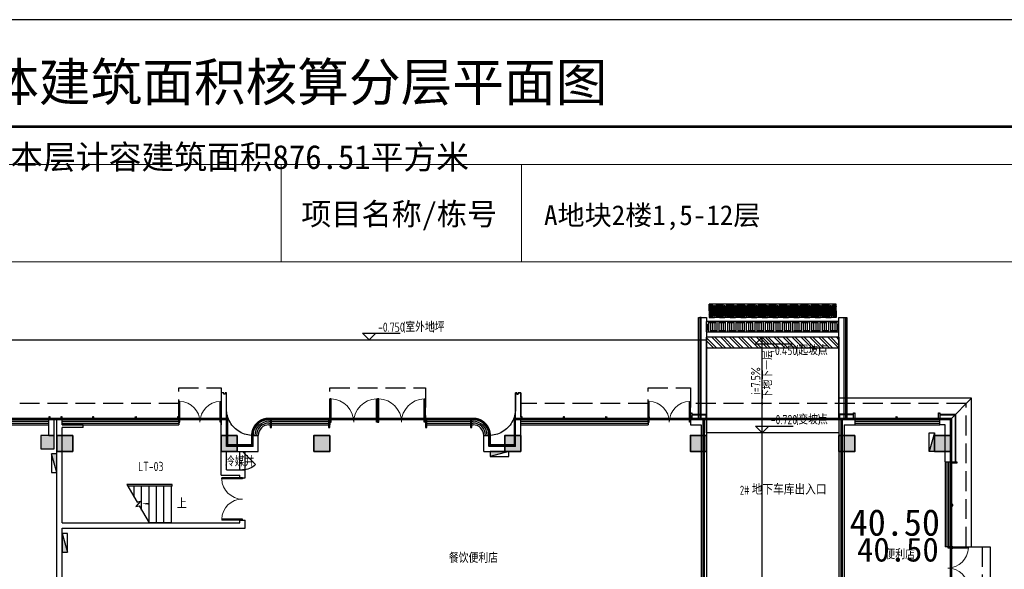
# Model space of a CAD drawing. Extents: x 513700 to 513844, y -232466 to -232398.
# Tile 15 of 16: x 513788 to 513825, y -232419 to -232398. Entities that reach past the tile are written whole.
import ezdxf
from ezdxf.enums import TextEntityAlignment as Align

# ---------------------------------------------------------------- set-up
doc = ezdxf.new("R2010")
doc.units = 0
doc.header["$LTSCALE"] = 1000
for name, pattern in [('__DASH', [0.35, 0.25, -0.1]), ('CACHE2', [0.1875, 0.125, -0.0625]), ('DASH', [0.35, 0.25, -0.1])]:
    doc.linetypes.add(name, pattern=pattern)
doc.layers.get('0').update_dxf_attribs({"color": 252})
for name, color, linetype in [('$计容结果', 7, 'Continuous'), ('$面积结果', 7, 'Continuous'), ('6#-造型-1F（实施版）金属型材-METAL-S', 253, 'Continuous'), ('6#-造型-银白色铝板', 252, 'Continuous'), ('_0', 252, 'Continuous'), ('A-ANNO-100-DIM-E', 253, 'Continuous'), ('A-ANNO-100-TXT', 252, 'Continuous'), ('A-ANNO-20-SYMB', 252, 'Continuous'), ('A-DOOR', 252, 'Continuous'), ('A-Drain-Well', 253, 'Continuous'), ('A-Line', 252, 'Continuous'), ('A-STAIR', 252, 'Continuous'), ('A-STONE-S', 253, 'Continuous'), ('A-STR-CONC-C', 253, 'Continuous'), ('A-WALL-S', 252, 'Continuous'), ('A-WINDOW', 253, 'Continuous'), ('AA-DIM_SYMB', 253, 'Continuous'), ('AA-STAIR', 252, 'Continuous'), ('AA-WALL', 252, 'Continuous'), ('DIM_SYMB', 252, 'Continuous'), ('PUB_HATCH', 252, 'Continuous'), ('PUB_TEXT', 252, 'Continuous'), ('立面轮廓', 253, 'Continuous'), ('降板', 253, 'Continuous'), ('面积', 6, 'Continuous'), ('面积-计容-商业-1', 3, 'Continuous')]:
    doc.layers.add(name, color=color, linetype=linetype)
for name, color, linetype, lineweight in [('P-FIRE-FH', 252, 'Continuous', 25), ('S-COLU', 252, 'Continuous', 35), ('S-COLU-HATC', 252, 'Continuous', 25), ('S-WALL', 252, 'Continuous', 35), ('S-WALL-HATC', 252, 'Continuous', 25), ('图廓', 252, 'Continuous', 9), ('面积-不计容-地下室-1', 4, 'Continuous', 0), ('面积-计容-餐饮便利店-1', 3, 'Continuous', 0)]:
    doc.layers.add(name, color=color, linetype=linetype, lineweight=lineweight)
doc.layers.add('打印图框', color=252, linetype='Continuous', plot=False)
doc.styles.add('_TCH_SPACE', font='TSSDENG.shx', dxfattribs={"width": 0.8, "height": 5, "bigfont": 'hztxt.shx'})
doc.styles.add('dw', font='simhei.ttf')
doc.styles.add('STYLE1', font='stylu.ttf')
doc.styles.add('TYDG_02', font='TSSDENG.shx', dxfattribs={"width": 0.8, "bigfont": 'hztxt.shx'})

# ---------------------------------------------------------------- blocks, each defined once
blk = doc.blocks.new('2新72A$C0EC5048D')
at = {"layer": 'S-COLU-HATC'}
for points in [[(-33000, 27000), (-33600, 27000), (-33600, 26400), (-33000, 26400)], [(-26800, 27000), (-27400, 27000), (-27400, 26400), (-26800, 26400)], [(-23300, 27000), (-23900, 27000), (-23900, 26400), (-23300, 26400)], [(-16100, 27000), (-16700, 27000), (-16700, 26400), (-16100, 26400)], [(-9100, 27000), (-9700, 27000), (-9700, 26400), (-9100, 26400)], [(-3500, 27000), (-4100, 27000), (-4100, 26400), (-3500, 26400)], [(100, 27000), (-500, 27000), (-500, 26400), (100, 26400)], [(-33000, 17500), (-33600, 17500), (-33600, 16900), (-33000, 16900)], [(-26900, 17500), (-27500, 17500), (-27500, 16900), (-26900, 16900)], [(-9100, 17500), (-10300, 17500), (-10300, 16800), (-9100, 16800)], [(-3200, 17500), (-3800, 17500), (-3800, 16900), (-3200, 16900)], [(-3400, 10700), (-3800, 10700), (-3800, 10300), (-3400, 10300)], [(100, 10700), (-400, 10700), (-400, 10200), (100, 10200)], [(-32800, 7900), (-33600, 7900), (-33600, 7300), (-32800, 7300)], [(-22000, 6300), (-22500, 6300), (-22500, 5900), (-22000, 5900)], [(-3400, 6300), (-3800, 6300), (-3800, 5900), (-3400, 5900)], [(-29500, 4900), (-29900, 4900), (-29900, 4100), (-29500, 4100)], [(-33000, 4700), (-33600, 4700), (-33600, 4100), (-33000, 4100)], [(-18350, 1800), (-18850, 1800), (-18850, 1300), (-18350, 1300)], [(-14750, 1800), (-15250, 1800), (-15250, 1300), (-14750, 1300)], [(100, 400), (-400, 400), (-400, -100), (100, -100)], [(-1500, 300), (-1900, 300), (-1900, -100), (-1500, -100)]]:
    blk.add_hatch(color=256, dxfattribs=at).paths.add_polyline_path(points)
at = {"layer": 'S-WALL-HATC'}
for points in [[(-27600, 17500), (-27600, 17200), (-26700, 17200), (-26700, 11000), (-26400, 11000), (-26400, 17500)], [(-20250, 17500), (-21050, 17500), (-21050, 13000), (-20750, 13000), (-20750, 17200), (-20250, 17200)], [(-17100, 17500), (-17100, 17200), (-16650, 17200), (-16650, 11300), (-18918, 11300), (-18918, 11000), (-16250, 11000), (-16250, 17500), (-16989, 17500)], [(-300, 13100), (100, 13100), (100, 14750), (-300, 14750)], [(-33600, 11000), (-33200, 11000), (-33200, 13000), (-33600, 13000)], [(-18918, 11000), (-18918, 11300), (-24300, 11300), (-24300, 11000), (-22500, 11000), (-22500, 10500), (-22200, 10500), (-22200, 11000), (-19900, 11000)], [(-9300, 10400), (-9100, 10400), (-9100, 11400), (-15400, 11400), (-15400, 11000), (-9400, 11000), (-9400, 10400)], [(-3800, 10700), (-6600, 10700), (-6600, 10300), (-3800, 10300)], [(-3400, 10700), (-400, 10700), (-400, 10300), (-3400, 10300)], [(-20100, 5900), (-19900, 5900), (-19900, 8600), (-19800, 8600), (-19800, 8800), (-20100, 8800), (-20100, 6400), (-22200, 6400), (-22200, 8800), (-22500, 8800), (-22500, 6200), (-20100, 6200)], [(-18700, 8800), (-18700, 8600), (-13800, 8600), (-13800, 8800)], [(-9050, 8800), (-9300, 8800), (-9300, 6100), (-12400, 6100), (-12400, 8800), (-12700, 8800), (-12700, 8600), (-12600, 8600), (-12600, 5900), (-9050, 5900)], [(-26644, 4100), (-26400, 4100), (-26400, 7300), (-24500, 7300), (-24500, 7600), (-26700, 7600), (-26700, 4100)], [(-13800, 5900), (-13800, 6100), (-18700, 6100), (-18700, 5900)], [(-1500, 6100), (-5400, 6100), (-5400, 5800), (-1500, 5800)], [(-1900, 3400), (-1500, 3400), (-1500, 5800), (-1900, 5800)], [(-25250, 4900), (-25250, 1300), (-24550, 1300), (-24550, 1600), (-24950, 1600), (-24950, 4900), (-25200, 4900)], [(-11600, 4700), (-11300, 4700), (-11300, 200), (-10975, 200), (-10975, -100), (-11600, -100)], [(-18450, 1800), (-18450, 4400), (-18700, 4400), (-18700, 1800)], [(-14900, 1800), (-14900, 4400), (-15150, 4400), (-15150, 1800)], [(-1900, 200), (-6000, 200), (-6000, 3700), (-6300, 3700), (-6300, -100), (-1900, -100)]]:
    blk.add_hatch(color=256, dxfattribs=at).paths.add_polyline_path(points)
at = {"layer": 'S-COLU', "elevation": 0}
for points in [[(-33000, 27000), (-33600, 27000), (-33600, 26400), (-33000, 26400)], [(-26800, 27000), (-27400, 27000), (-27400, 26400), (-26800, 26400)], [(-23300, 27000), (-23900, 27000), (-23900, 26400), (-23300, 26400)], [(-16100, 27000), (-16700, 27000), (-16700, 26400), (-16100, 26400)], [(-9100, 27000), (-9700, 27000), (-9700, 26400), (-9100, 26400)], [(-3500, 27000), (-4100, 27000), (-4100, 26400), (-3500, 26400)], [(100, 27000), (-500, 27000), (-500, 26400), (100, 26400)], [(-33000, 17500), (-33600, 17500), (-33600, 16900), (-33000, 16900)], [(-26900, 17500), (-27500, 17500), (-27500, 16900), (-26900, 16900)], [(-9100, 17500), (-10300, 17500), (-10300, 16800), (-9100, 16800)], [(-3200, 17500), (-3800, 17500), (-3800, 16900), (-3200, 16900)], [(-3400, 10700), (-3800, 10700), (-3800, 10300), (-3400, 10300)], [(100, 10700), (-400, 10700), (-400, 10200), (100, 10200)], [(-32800, 7900), (-33600, 7900), (-33600, 7300), (-32800, 7300)], [(-22000, 6300), (-22500, 6300), (-22500, 5900), (-22000, 5900)], [(-3400, 6300), (-3800, 6300), (-3800, 5900), (-3400, 5900)], [(-29500, 4900), (-29900, 4900), (-29900, 4100), (-29500, 4100)], [(-33000, 4700), (-33600, 4700), (-33600, 4100), (-33000, 4100)], [(-18350, 1800), (-18850, 1800), (-18850, 1300), (-18350, 1300)], [(-14750, 1800), (-15250, 1800), (-15250, 1300), (-14750, 1300)], [(100, 400), (-400, 400), (-400, -100), (100, -100)], [(-1500, 300), (-1900, 300), (-1900, -100), (-1500, -100)]]:
    blk.add_lwpolyline(points, close=True, dxfattribs=at)
at = {"layer": 'S-WALL', "elevation": 0}
for points in [[(-27600, 17500), (-27600, 17200), (-26700, 17200), (-26700, 11000), (-26400, 11000), (-26400, 17500)], [(-20250, 17500), (-21050, 17500), (-21050, 13000), (-20750, 13000), (-20750, 17200), (-20250, 17200), (-20250, 17500)], [(-17100, 17500), (-17100, 17200), (-16650, 17200), (-16650, 11300), (-18918, 11300), (-18918, 11000), (-16250, 11000), (-16250, 17500), (-16989, 17500)], [(-300, 13100), (100, 13100), (100, 14750), (-300, 14750)], [(-33600, 11000), (-33200, 11000), (-33200, 13000), (-33600, 13000)], [(-18918, 11000), (-18918, 11300), (-24300, 11300), (-24300, 11000), (-22500, 11000), (-22500, 10500), (-22200, 10500), (-22200, 11000), (-19900, 11000)], [(-9300, 10400), (-9100, 10400), (-9100, 11400), (-15400, 11400), (-15400, 11000), (-9400, 11000), (-9400, 10400)], [(-3800, 10700), (-6600, 10700), (-6600, 10300), (-3800, 10300)], [(-400, 10700), (-3400, 10700)], [(-3400, 10700), (-400, 10700), (-400, 10300), (-3400, 10300)], [(-20100, 5900), (-19900, 5900), (-19900, 8600), (-19800, 8600), (-19800, 8800), (-20100, 8800), (-20100, 6400), (-22200, 6400), (-22200, 8800), (-22500, 8800), (-22500, 6200), (-20100, 6200), (-20100, 5900)], [(-18700, 8800), (-18700, 8600), (-13800, 8600), (-13800, 8800), (-18700, 8800)], [(-9050, 8800), (-9300, 8800), (-9300, 6100), (-12400, 6100), (-12400, 8800), (-12700, 8800), (-12700, 8600), (-12600, 8600), (-12600, 5900), (-9050, 5900), (-9050, 8800)], [(-26644, 4100), (-26400, 4100), (-26400, 7300), (-24500, 7300), (-24500, 7600), (-26700, 7600), (-26700, 4100)], [(-13800, 5900), (-13800, 6100), (-18700, 6100), (-18700, 5900), (-13800, 5900)], [(-1500, 6100), (-5400, 6100), (-5400, 5800), (-1500, 5800)], [(-2100, 6100), (-3400, 6100)], [(-1900, 3400), (-1500, 3400), (-1500, 5800), (-1900, 5800)], [(-25250, 4900), (-25250, 1300), (-24550, 1300), (-24550, 1600), (-24950, 1600), (-24950, 4900), (-25200, 4900)], [(-11600, 4700), (-11300, 4700), (-11300, 200), (-10975, 200), (-10975, -100), (-11600, -100), (-11600, 4700)], [(-18450, 1800), (-18450, 4400), (-18700, 4400), (-18700, 1800)], [(-14900, 1800), (-14900, 4400), (-15150, 4400), (-15150, 1800)], [(-5600, 200), (-6000, 200), (-6000, 3700), (-6300, 3700), (-6300, -100), (-1900, -100), (-1900, 200)]]:
    blk.add_lwpolyline(points, close=True, dxfattribs=at)
blk = doc.blocks.new('2新12$TwtSys$00000434')
for p, q in [((-0.5, 0.5), (-0.5, -0.5)), ((-0.5, -0.5), (0.5, 0.5)), ((0.5, 0.5), (-0.5, 0.5)), ((0.5, -0.5), (0.5, 0.5)), ((-0.5, -0.5), (0.5, -0.5))]:
    blk.add_line(p, q)
blk.add_solid([(0.5, -0.5), (0.5, 0.5), (-0.5, -0.5)])
blk = doc.blocks.new('2新83A$C6440205E')
at = {"layer": 'P-FIRE-FH'}
for p, xscale, yscale, zscale, rotation in [((32900, 26750), -700, 200, 700, 90), ((16600, 26300), 700, 200, 700, 180), ((-200, 25954), 700, 200, 700, 90), ((200, 22950), 700.0000000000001, 200.0000000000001, 700.0000000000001, 270)]:
    blk.add_blockref('2新12$TwtSys$00000434', p, dxfattribs=dict(at, xscale=xscale, yscale=yscale, zscale=zscale, rotation=rotation))
blk = doc.blocks.new('2新154_FZH')
blk.add_lwpolyline([(-0.5, -0.5), (0.5, -0.5), (0.5, 0.5), (-0.5, 0.5)], close=True)
at = {"layer": 'PUB_HATCH'}
blk.add_solid([(-0.5, -0.5), (0.5, -0.5), (-0.5, 0.5), (0.5, 0.5)], dxfattribs=at)
blk = doc.blocks.new('2新231F柱')
at = {"layer": 'A-STR-CONC-C'}
for p, xscale, yscale, zscale, rotation in [((-69712, -5148), 499.9999999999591, 499.9999999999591, 499.9999999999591, 270.0000000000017), ((-69062, -5198), 600, 600, 600, 270), ((-62862, -5198), 600, 600, 600, 270), ((-59362, -5198), 600, 600, 600, 270), ((-52162, -5198), 600, 600, 600, 270), ((-45162, -5198), 600, 600, 600, 270), ((-39562, -5198), 600, 600, 600, 270), ((-35962, -5198), 600, 600, 600, 270)]:
    blk.add_blockref('2新154_FZH', p, dxfattribs=dict(at, xscale=xscale, yscale=yscale, zscale=zscale, rotation=rotation))
blk = doc.blocks.new('2新152JSDDY')
at = {"layer": 'A-Line'}
for p, q in [((-200, 250), (0, 250)), ((-200, 0), (-200, 250)), ((-200, 250), (200, 250)), ((200, 250), (0, 250)), ((200, 0), (200, 250)), ((200, 0), (200, -250)), ((-200, 0), (-200, -250)), ((-200, -250), (200, -250))]:
    blk.add_line(p, q, dxfattribs=at)
at = {"layer": 'PUB_HATCH'}
for p, q in [((-155, 0), (-200, 84)), ((-155, 0), (-200, -84)), ((0, 192), (-29, 192)), ((-29, 192), (-16, 167)), ((-16, 167), (-16, 152)), ((-16, 152), (0, 152)), ((0, 192), (29, 192)), ((16, 152), (0, 152)), ((29, 192), (16, 167)), ((16, 167), (16, 152)), ((155, 0), (200, 84)), ((155, 0), (200, -84)), ((-29, -192), (-16, -167)), ((0, -192), (-29, -192)), ((-16, -167), (-16, -152)), ((-16, -152), (0, -152)), ((16, -152), (0, -152)), ((0, -192), (29, -192)), ((16, -167), (16, -152)), ((29, -192), (16, -167))]:
    blk.add_line(p, q, dxfattribs=at)
at = {"layer": 'PUB_HATCH', "flags": 128}
for points in [[(-75, 0), (-200, 232)], [(-200, 167), (-16, 167)], [(-200, 158), (-115, 0)], [(-200, 83), (-1, 83)], [(-200, 0), (0, 0)], [(-200, -158), (-115, 0)], [(-75, 0), (-200, -232)], [(-200, 0), (0, 0)], [(-35, 0), (-170, 250)], [(-35, 0), (-170, -250)], [(0, 8), (-130, 250)], [(0, 82), (-90, 250)], [(0, 8), (130, 250)], [(0, 82), (90, 250)], [(200, 0), (0, 0)], [(200, 0), (0, 0)], [(200, 83), (1, 83)], [(200, 167), (16, 167)], [(35, 0), (170, 250)], [(35, 0), (170, -250)], [(75, 0), (200, 232)], [(75, 0), (200, -232)], [(200, 158), (115, 0)], [(200, -158), (115, 0)], [(-200, -83), (-1, -83)], [(-200, -167), (-16, -167)], [(0, -8), (-130, -250)], [(0, -82), (-90, -250)], [(0, -8), (130, -250)], [(0, -82), (90, -250)], [(200, -83), (1, -83)], [(200, -167), (16, -167)]]:
    blk.add_lwpolyline(points, dxfattribs=at)
at = {"layer": 'PUB_HATCH'}
for centre, start, end in [((0, 167), 90.0005, 269.9995), ((0, 167), 270.0005, 89.9995), ((0, -167), 90.0005, 269.9995), ((0, -167), 270.0005, 89.9995)]:
    blk.add_arc(centre, 10, start, end, dxfattribs=at)
blk = doc.blocks.new('2新84A$C7F1512ED')
at = {"true_color": 0x939598}
h = blk.add_hatch(dxfattribs=at)
h.set_pattern_fill('ANSI31', color=252, scale=50, angle=45)
h.set_pattern_definition([(90, (39862.05, 4298.004), (-79.375, 7e-15), [])])
h.paths.add_polyline_path([(0, 3300), (0, 3700), (-5000, 3700), (-5000, 3300)])
h = blk.add_hatch(dxfattribs=at)
h.set_pattern_fill('ANSI32', color=252, scale=50, angle=-90)
h.set_pattern_definition([(315, (-7558.63, -20805.9), (168.3798, 168.3798), []), (315, (-7558.63, -20918.15), (168.3798, 168.3798), [])])
h.paths.add_polyline_path([(0, 3100), (-5000, 3100), (-5000, 2700), (0, 2700)])
at = {"color": 252, "true_color": 0x939598}
blk.add_lwpolyline([(0, 3100), (-5000, 3100), (-5000, 2700), (0, 2700)], close=True, dxfattribs=at)
at = {"layer": '_0'}
for points in [[(-5300, 0), (-5300, 3850), (-5000, 3850), (-5000, 0)], [(0, 0), (0, 3850), (300, 3850), (300, 0)]]:
    blk.add_lwpolyline(points, close=True, dxfattribs=at)
at = {"layer": 'A-ANNO-100-DIM-E'}
for p, q in [((-2900, 3100), (-3150, 2850)), ((-2900, 3100), (-2650, 2850)), ((-3150, 2850), (-1727, 2850)), ((-2900, -500), (-3150, -250)), ((-3150, -250), (-1727, -250)), ((-2900, -500), (-2650, -250)), ((-2900, -9300), (-3150, -9050)), ((-3150, -9050), (-1727, -9050)), ((-2900, -9300), (-2650, -9050))]:
    blk.add_line(p, q, dxfattribs=at)
at = {"layer": 'A-ANNO-20-SYMB'}
for points in [[(-2900, 2353, 0, 0, 0), (-2900, 353, 0, 80, 0), (-2900, 653, 0, 0, 0)], [(-2357, -12083, 0, 0, 0), (-943, -13498, 0, 80, 0), (-1155, -13286, 0, 0, 0)]]:
    blk.add_lwpolyline(points, format="xyseb", dxfattribs=at)
at = {"layer": 'A-Drain-Well', "linetype": 'ByBlock', "flags": 128}
blk.add_lwpolyline([(0, 3300), (0, 3700), (-5000, 3700), (-5000, 3300)], close=True, dxfattribs=at)
at = {"layer": 'A-Drain-Well', "linetype": '__DASH', "flags": 128}
blk.add_lwpolyline([(-50, 3350), (-50, 3650), (-4950, 3650), (-4950, 3350)], close=True, dxfattribs=at)
at = {"layer": 'AA-DIM_SYMB'}
blk.add_lwpolyline([(2498, -14799, -0.408771), (-2900, -9300), (-2900, 3100)], format="xyb", dxfattribs=at)
at = {"layer": 'AA-STAIR', "ltscale": 10}
for points in [[(0, 3100), (-5000, 3100)], [(-5000, -500), (-5000, 3100)], [(0, 3100), (0, 0)], [(0, -500), (-5000, -500)], [(0, -9300), (-5000, -9300)]]:
    blk.add_lwpolyline(points, dxfattribs=at)
at = {"layer": 'AA-WALL'}
for points in [[(-5200, 0), (-5200, 3850), (-5250, 3850), (-5250, 0)], [(200, 0), (200, 3850), (250, 3850), (250, 0)]]:
    blk.add_lwpolyline(points, close=True, dxfattribs=at)
at = {"layer": 'A-Line', "rotation": 180.0000333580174}
for p in [(-4700, 4100), (-4300, 4100), (-3900, 4100), (-3500, 4100), (-3100, 4100), (-2700, 4100), (-2300, 4100), (-1900, 4100), (-1500, 4100), (-1100, 4100), (-700, 4100), (-300, 4100)]:
    blk.add_blockref('2新152JSDDY', p, dxfattribs=at)
at = {"layer": 'PUB_TEXT', "color": 7, "style": 'TYDG_02'}
for rotation, p in [(90, (-2517, 761)), (315, (-2340, -12643))]:
    blk.add_text('下地下一层', height=337.6, rotation=rotation, dxfattribs=at).set_placement(p)
at = {"layer": 'PUB_TEXT', "color": 7, "style": 'TYDG_02', "width": 0.8}
for s, p in [('-0.450', (-2597, 2430)), ('(', (-1627, 2430)), (')', (-796, 2430)), ('-0.720', (-2574, -180)), ('(', (-1627, -180)), (')', (-796, -180)), ('-2.040', (-2597, -8980)), ('(', (-1627, -8980)), (')', (-796, -8980))]:
    blk.add_text(s, height=350, dxfattribs=at).set_placement(p)
at = {"layer": 'PUB_TEXT', "color": 7, "style": 'TYDG_02'}
for s, p in [('起坡点', (-1534, 2430)), ('变坡点', (-1534, -180)), ('变坡点', (-1534, -8980))]:
    blk.add_text(s, height=337.6, dxfattribs=at).set_placement(p)
at = {"layer": 'PUB_TEXT', "color": 7, "style": 'TYDG_02', "width": 0.8}
for s, rotation, p in [('i=7.5%', 90, (-2967, 945)), ('i=12%', 315, (-1859, -12504))]:
    blk.add_text(s, height=350, rotation=rotation, dxfattribs=at).set_placement(p)
blk = doc.blocks.new('2新157a-dahsedfweo334')
at = {"layer": '6#-造型-1F（实施版）金属型材-METAL-S'}
blk.add_lwpolyline([(2186872, 353421), (2186922, 353421), (2186922, 353521), (2186912, 353521), (2186912, 353511), (2186882, 353511), (2186882, 353521), (2186872, 353521)], close=True, dxfattribs=at)
blk = doc.blocks.new('2新164a-waraet5465478')
at = {"layer": '6#-造型-1F（实施版）金属型材-METAL-S'}
blk.add_lwpolyline([(2224547, 326871), (2224547, 327121), (2224597, 327121), (2224597, 326871), (2224587, 326871), (2224587, 326881), (2224557, 326881), (2224557, 326871)], close=True, dxfattribs=at)
blk = doc.blocks.new('2新75A$C42150BCA')
at = {"layer": '6#-造型-1F（实施版）金属型材-METAL-S'}
for p, q in [((6100, 28600), (6100, 27700)), ((6300, 28000), (6300, 28600)), ((17200, 28600), (17200, 28000)), ((17250, 28600), (17200, 28600)), ((17250, 28550), (17250, 28600)), ((17300, 28600), (17300, 28550)), ((17400, 28600), (17300, 28600)), ((17400, 27700), (17400, 28600)), ((17300, 28550), (17250, 28550)), ((6302, 27935), (6300, 28000)), ((6300, 27600), (6300, 28000)), ((6309, 27869), (6302, 27935)), ((6319, 27805), (6309, 27869)), ((17191, 27869), (17181, 27805)), ((17198, 27935), (17191, 27869)), ((17200, 28000), (17198, 27935)), ((17200, 27600), (17200, 28000)), ((-400, 27700), (-400, 27600)), ((100, 27600), (100, 27700)), ((6300, 27600), (6100, 27600)), ((6334, 27741), (6319, 27805)), ((6353, 27679), (6334, 27741)), ((6376, 27617), (6353, 27679)), ((6403, 27558), (6376, 27617)), ((6384, 27600), (6384, 27600)), ((6434, 27500), (6403, 27558)), ((6469, 27444), (6434, 27500)), ((7970, 27600), (7950, 27600)), ((7950, 27600), (7950, 27300)), ((7980, 27610), (7970, 27610)), ((7970, 27610), (7970, 27600)), ((7970, 27600), (7980, 27600)), ((7980, 27600), (7980, 27610)), ((8000, 27600), (7980, 27600)), ((8000, 27300), (8000, 27600)), ((10199, 27553), (10200, 27600)), ((10200, 27553), (10199, 27553)), ((10200, 27553), (10200, 27600)), ((13820, 27600), (13800, 27600)), ((13800, 27600), (13800, 27300)), ((13830, 27610), (13820, 27610)), ((13820, 27610), (13820, 27600)), ((13820, 27600), (13830, 27600)), ((13830, 27600), (13830, 27610)), ((13850, 27600), (13830, 27600)), ((13850, 27300), (13850, 27600)), ((15520, 27600), (15500, 27600)), ((15500, 27600), (15500, 27300)), ((15530, 27610), (15520, 27610)), ((15520, 27610), (15520, 27600)), ((15520, 27600), (15530, 27600)), ((15530, 27600), (15530, 27610)), ((15550, 27600), (15530, 27600)), ((15550, 27300), (15550, 27600)), ((17066, 27500), (17031, 27444)), ((17097, 27558), (17066, 27500)), ((17124, 27617), (17097, 27558)), ((17147, 27679), (17124, 27617)), ((17166, 27741), (17147, 27679)), ((17181, 27805), (17166, 27741)), ((17200, 27600), (17400, 27600)), ((6507, 27391), (6469, 27444)), ((6548, 27341), (6507, 27391)), ((6593, 27293), (6548, 27341)), ((6641, 27248), (6593, 27293)), ((6691, 27207), (6641, 27248)), ((6744, 27169), (6691, 27207)), ((6800, 27134), (6744, 27169)), ((6858, 27103), (6800, 27134)), ((7950, 27300), (8000, 27300)), ((13800, 27300), (13850, 27300)), ((15500, 27300), (15550, 27300)), ((16700, 27134), (16642, 27103)), ((16755, 27169), (16700, 27134)), ((16809, 27207), (16755, 27169)), ((16859, 27248), (16809, 27207)), ((16907, 27293), (16859, 27248)), ((16952, 27341), (16907, 27293)), ((16993, 27391), (16952, 27341)), ((17031, 27444), (16993, 27391)), ((6917, 27076), (6858, 27103)), ((6978, 27053), (6917, 27076)), ((7041, 27034), (6978, 27053)), ((7105, 27019), (7041, 27034)), ((7169, 27009), (7105, 27019)), ((7234, 27002), (7169, 27009)), ((7300, 27000), (7234, 27002)), ((7300, 27000), (7300, 27000)), ((16265, 27002), (16200, 27000)), ((16330, 27009), (16265, 27002)), ((16395, 27019), (16330, 27009)), ((16459, 27034), (16395, 27019)), ((16521, 27053), (16459, 27034)), ((16583, 27076), (16521, 27053)), ((16642, 27103), (16583, 27076))]:
    blk.add_line(p, q, dxfattribs=at)
for points in [[(6300, 28600), (6250, 28600), (6250, 28550), (6200, 28550), (6200, 28600), (6100, 28600)], [(10150, 27600), (10150, 27300), (10200, 27300), (10200, 27600)], [(10150, 27600), (10200, 27600)]]:
    blk.add_lwpolyline(points, dxfattribs=at)
at = {"layer": 'A-STONE-S'}
for points in [[(23850, 27800), (24400, 27800), (24400, 27600)], [(23850, 27780), (24380, 27780), (24380, 27600)], [(29950, 27800), (29400, 27800), (29400, 27600)], [(29950, 27780), (29420, 27780), (29420, 27600)], [(33200, 27800), (33800, 27800), (33800, 26000)], [(33200, 27780), (33780, 27780), (33780, 26000)]]:
    blk.add_lwpolyline(points, dxfattribs=at)
at = {"layer": '6#-造型-银白色铝板'}
for p in [(-2187272, -325821), (-2186822, -325821), (-2185622, -325821), (-2184022, -325821), (-2182422, -325821), (-2180822, -325821), (-2169472, -325821), (-2167872, -325821), (-2166272, -325821), (-2164672, -325821), (-2155322, -325821)]:
    blk.add_blockref('2新157a-dahsedfweo334', p, dxfattribs=at)
for name, p, rotation in [('2新164a-waraet5465478', (2248397, 354721), 180), ('2新164a-waraet5465478', (2254547, 354721), 180), ('2新164a-waraet5465478', (2257747, 354721), 180), ('2新164a-waraet5465478', (360721, -2198597), 90), ('2新157a-dahsedfweo334', (-319821, 2211272), 270), ('2新157a-dahsedfweo334', (-319821, 2209672), 270)]:
    blk.add_blockref(name, p, dxfattribs=dict(at, rotation=rotation))
blk = doc.blocks.new('2新04$DorLib2D$00000002')
for p, q in [((-0.5, 0), (-0.5, 0.4875)), ((-0.475, 0.4875), (-0.5, 0.4875)), ((-0.475, 0), (-0.475, 0.4875)), ((0.475, 0), (0.475, 0.4875)), ((0.475, 0.4875), (0.5, 0.4875)), ((0.5, 0), (0.5, 0.4875)), ((-0.5, 0), (-0.475, 0)), ((0.5, 0), (0.475, 0))]:
    blk.add_line(p, q)
at = {"lineweight": 13}
for centre, start, end in [((-0.4875, 0), 0, 88.53072), ((0.4875, 0), 91.46928, 180)]:
    blk.add_arc(centre, 0.4875, start, end, dxfattribs=at)
blk = doc.blocks.new('2新05$DorLib2D$00000114')
at = {"color": 0}
blk.add_line((0.5, 0), (-0.207, 0.707), dxfattribs=at)
blk.add_arc((0.5, 0), 1, 135, 180, dxfattribs=at)

msp = doc.modelspace()

# ---------------------------------------------------------------- linework, layer by layer
at = {"color": 252}
msp.add_line((513789.07, -232413.094), (513789.17, -232413.094), dxfattribs=at)
at = {"color": 252, "linetype": 'DASH', "ltscale": 0.003}
for points in [[(513793.77, -232413.094), (513793.77, -232411.894), (513795.37, -232411.894), (513795.37, -232413.094)], [(513799.47, -232413.094), (513799.47, -232411.894), (513803.07, -232411.894), (513803.07, -232413.094)], [(513811.47, -232413.094), (513811.47, -232411.894), (513813.07, -232411.894), (513813.07, -232413.094)], [(513793.77, -232412.494), (513786.095, -232412.494)], [(513811.47, -232412.494), (513806.67, -232412.494)], [(513823.47, -232417.894), (513823.47, -232412.494), (513813.07, -232412.494)], [(513822.87, -232417.894), (513824.07, -232417.894), (513824.07, -232419.494), (513822.87, -232419.494)]]:
    msp.add_lwpolyline(points, dxfattribs=at)
at = {"color": 252, "linetype": 'CACHE2'}
for points in [[(513823.67, -232417.894), (513823.67, -232412.294), (513818.67, -232412.294)], [(513823.67, -232412.294), (513822.87, -232413.094)]]:
    msp.add_lwpolyline(points, dxfattribs=at)
at = {"layer": 'A-ANNO-100-DIM-E', "color": 252}
for p, q in [((513800.953, -232410.094), (513800.703, -232409.844)), ((513800.703, -232409.844), (513802.126, -232409.844)), ((513800.953, -232410.094), (513801.203, -232409.844))]:
    msp.add_line(p, q, dxfattribs=at)
at = {"layer": 'A-DOOR', "color": 252}
for p, q in [((513793.77, -232413.094), (513795.37, -232413.094)), ((513799.47, -232413.094), (513801.27, -232413.094)), ((513801.27, -232413.094), (513803.07, -232413.094)), ((513811.47, -232413.094), (513813.07, -232413.094)), ((513796.07, -232414.994), (513796.07, -232414.294)), ((513796.27, -232414.994), (513796.27, -232414.294)), ((513822.87, -232417.894), (513822.87, -232419.494))]:
    msp.add_line(p, q, dxfattribs=at)
at = {"layer": 'A-STAIR', "color": 252}
for p, q in [((513791.812, -232415.544), (513791.846, -232415.604)), ((513792.09, -232416.026), (513792.09, -232415.604)), ((513792.37, -232416.511), (513792.37, -232415.604)), ((513792.65, -232416.994), (513792.65, -232415.604)), ((513792.93, -232416.994), (513792.93, -232415.604)), ((513793.21, -232416.994), (513793.21, -232415.604)), ((513793.49, -232416.994), (513793.49, -232415.604)), ((513793.52, -232415.604), (513793.52, -232415.544)), ((513793.49, -232416.994), (513792.649, -232416.994))]:
    msp.add_line(p, q, dxfattribs=at)
for points in [[(513765.17, -232412.894), (513765.17, -232410.094), (513813.671, -232410.094), (513813.67, -232412.694)], [(513791.812, -232415.544), (513792.195, -232416.208), (513792.326, -232416.173), (513792.153, -232416.379), (513792.275, -232416.347), (513792.649, -232416.994)], [(513793.52, -232415.544), (513791.812, -232415.544)], [(513793.52, -232415.604), (513791.846, -232415.604)], [(513822.87, -232417.894), (513824.37, -232417.894), (513824.37, -232419.494), (513822.87, -232419.494)]]:
    msp.add_lwpolyline(points, dxfattribs=at)
at = {"layer": 'A-WALL-S', "color": 252}
for p, q in [((513788.87, -232413.694), (513788.87, -232413.094)), ((513788.87, -232413.094), (513789.07, -232413.094)), ((513789.07, -232413.694), (513789.07, -232413.094)), ((513789.17, -232413.394), (513789.17, -232413.094)), ((513789.17, -232413.094), (513789.37, -232413.094)), ((513789.17, -232417.094), (513789.17, -232413.394)), ((513789.37, -232413.294), (513789.37, -232413.094)), ((513790.17, -232413.294), (513789.37, -232413.294)), ((513789.37, -232416.994), (513789.37, -232413.394)), ((513790.17, -232413.394), (513789.37, -232413.394)), ((513790.17, -232413.394), (513790.17, -232413.294)), ((513795.37, -232414.194), (513795.37, -232413.094)), ((513795.37, -232413.094), (513795.57, -232413.094)), ((513795.57, -232414.094), (513795.57, -232413.094)), ((513806.47, -232414.094), (513806.47, -232413.094)), ((513806.47, -232413.094), (513806.67, -232413.094)), ((513806.67, -232414.294), (513806.67, -232413.094)), ((513813.07, -232413.094), (513813.67, -232413.094)), ((513813.07, -232413.094), (513813.07, -232413.294)), ((513813.07, -232413.294), (513813.47, -232413.294)), ((513813.47, -232413.294), (513813.47, -232424.294)), ((513813.67, -232413.094), (513813.67, -232424.294)), ((513818.67, -232413.094), (513819.27, -232413.094)), ((513818.67, -232413.094), (513818.67, -232422.394)), ((513818.87, -232413.294), (513819.27, -232413.294)), ((513818.87, -232413.294), (513818.87, -232422.394)), ((513819.27, -232413.094), (513819.27, -232413.294)), ((513822.87, -232413.094), (513822.47, -232413.094)), ((513822.47, -232413.294), (513822.47, -232413.094)), ((513822.67, -232413.294), (513822.47, -232413.294)), ((513822.67, -232414.694), (513822.67, -232413.294)), ((513822.87, -232414.694), (513822.87, -232413.094)), ((513788.87, -232413.694), (513789.07, -232413.694)), ((513796.57, -232414.094), (513796.57, -232413.694)), ((513796.57, -232413.694), (513796.77, -232413.694)), ((513796.77, -232414.294), (513796.77, -232413.694)), ((513805.27, -232414.294), (513805.27, -232413.694)), ((513805.27, -232413.694), (513805.47, -232413.694)), ((513805.47, -232414.094), (513805.47, -232413.694)), ((513795.37, -232415.194), (513795.37, -232414.194)), ((513795.57, -232414.094), (513796.17, -232414.094)), ((513796.17, -232414.094), (513796.57, -232414.094)), ((513805.47, -232414.094), (513806.47, -232414.094)), ((513795.57, -232414.294), (513796.17, -232414.294)), ((513795.57, -232414.994), (513795.57, -232414.294)), ((513796.07, -232414.294), (513796.07, -232414.294)), ((513796.17, -232414.294), (513796.77, -232414.294)), ((513796.27, -232414.294), (513796.27, -232414.294)), ((513805.27, -232414.294), (513806.67, -232414.294)), ((513822.67, -232414.694), (513822.87, -232414.694)), ((513795.37, -232415.194), (513796.07, -232415.194)), ((513795.57, -232414.994), (513796.27, -232414.994)), ((513796.07, -232415.294), (513796.07, -232415.194)), ((513796.27, -232415.294), (513796.27, -232414.994)), ((513789.17, -232420.894), (513789.17, -232417.094)), ((513789.37, -232416.994), (513796.07, -232416.994)), ((513796.07, -232416.994), (513796.07, -232416.894)), ((513796.27, -232417.194), (513796.27, -232416.894)), ((513789.37, -232420.794), (513789.37, -232417.194)), ((513789.37, -232417.194), (513796.27, -232417.194))]:
    msp.add_line(p, q, dxfattribs=at)
for points in [[(513796.07, -232414.294), (513796.27, -232414.294)], [(513796.07, -232414.994), (513796.27, -232414.994)], [(513796.07, -232415.294), (513796.27, -232415.294)], [(513796.07, -232416.894), (513796.27, -232416.894)]]:
    msp.add_lwpolyline(points, dxfattribs=at)
at = {"layer": 'A-WINDOW', "color": 252}
for p, q in [((513786.07, -232413.094), (513788.87, -232413.094)), ((513786.07, -232413.16), (513788.87, -232413.16)), ((513786.07, -232413.227), (513788.87, -232413.227)), ((513786.07, -232413.294), (513788.87, -232413.294)), ((513789.37, -232413.094), (513793.77, -232413.094)), ((513789.37, -232413.16), (513793.77, -232413.16)), ((513789.37, -232413.227), (513793.77, -232413.227)), ((513789.37, -232413.294), (513793.77, -232413.294)), ((513797.17, -232413.094), (513799.47, -232413.094)), ((513797.17, -232413.16), (513799.47, -232413.16)), ((513797.17, -232413.227), (513799.47, -232413.227)), ((513797.17, -232413.294), (513799.47, -232413.294)), ((513803.07, -232413.094), (513804.87, -232413.094)), ((513803.07, -232413.16), (513804.87, -232413.16)), ((513803.07, -232413.227), (513804.87, -232413.227)), ((513803.07, -232413.294), (513804.87, -232413.294)), ((513806.67, -232413.094), (513811.47, -232413.094)), ((513806.67, -232413.16), (513811.47, -232413.16)), ((513806.67, -232413.227), (513811.47, -232413.227)), ((513806.67, -232413.294), (513811.47, -232413.294)), ((513819.27, -232413.094), (513822.47, -232413.094)), ((513819.27, -232413.16), (513822.47, -232413.16)), ((513819.27, -232413.227), (513822.47, -232413.227)), ((513819.27, -232413.294), (513822.47, -232413.294)), ((513822.67, -232414.694), (513822.67, -232417.894)), ((513822.737, -232414.694), (513822.737, -232417.894)), ((513822.804, -232414.694), (513822.804, -232417.894)), ((513822.87, -232414.694), (513822.87, -232417.894))]:
    msp.add_line(p, q, dxfattribs=at)
for points in [[(513793.77, -232413.094), (513793.77, -232413.294)], [(513795.37, -232413.094), (513795.37, -232413.294)], [(513799.47, -232413.094), (513799.47, -232413.294)], [(513803.07, -232413.094), (513803.07, -232413.294)], [(513811.47, -232413.094), (513811.47, -232413.294)], [(513813.07, -232413.094), (513813.07, -232413.294)], [(513822.87, -232417.894), (513822.67, -232417.894)]]:
    msp.add_lwpolyline(points, dxfattribs=at)
for centre, radius, start, end in [((513797.17, -232413.694), 0.6, 90, 180), ((513797.17, -232413.694), 0.533, 90, 180), ((513797.17, -232413.694), 0.467, 90, 180), ((513797.17, -232413.694), 0.4, 90, 180), ((513804.87, -232413.694), 0.6, 0, 90), ((513804.87, -232413.694), 0.533, 0, 90), ((513804.87, -232413.694), 0.467, 0, 90), ((513804.87, -232413.694), 0.4, 0, 90)]:
    msp.add_arc(centre, radius, start, end, dxfattribs=at)
at = {"layer": 'DIM_SYMB', "color": 252}
msp.add_lwpolyline([(513793.63, -232416.269, 0, 0, 0), (513792.37, -232416.269, 0, 0.08, 0), (513792.67, -232416.269, 0, 0, 0)], format="xyseb", dxfattribs=at)
at = {"layer": '图廓', "color": 0}
msp.add_line((513758.483, -232407.154), (513839.466, -232407.154), dxfattribs=at)
at = {"layer": '图廓', "color": 0, "const_width": 0.0953}
msp.add_lwpolyline([(513757.054, -232402.055), (513840.895, -232402.055), (513840.895, -232463.268), (513757.054, -232463.268)], close=True, dxfattribs=at)
at = {"layer": '图廓', "color": 0}
msp.add_lwpolyline([(513758.483, -232403.484), (513839.466, -232403.484), (513839.466, -232461.839), (513758.483, -232461.839)], close=True, dxfattribs=at)
for points in [[(513797.636, -232407.154), (513797.636, -232403.484)], [(513806.69, -232407.154), (513806.69, -232403.484)]]:
    msp.add_lwpolyline(points, dxfattribs=at)
at = {"layer": '打印图框', "color": 6, "ltscale": 0.5}
msp.add_lwpolyline([(513753.629, -232465.998), (513844.276, -232465.998), (513844.276, -232398.019), (513753.629, -232398.019)], close=True, dxfattribs=at)
at = {"layer": '立面轮廓', "color": 252}
for points in [[(513795.57, -232413.094), (513795.57, -232412.094), (513795.52, -232412.094), (513795.52, -232412.144), (513795.47, -232412.144), (513795.47, -232412.094), (513795.37, -232412.094), (513795.37, -232413.094)], [(513806.47, -232413.094), (513806.47, -232412.094), (513806.52, -232412.094), (513806.52, -232412.144), (513806.57, -232412.144), (513806.57, -232412.094), (513806.67, -232412.094), (513806.67, -232413.094)]]:
    msp.add_lwpolyline(points, close=True, dxfattribs=at)
at = {"layer": '面积-不计容-地下室-1', "linetype": 'DASH', "ltscale": 0.003, "const_width": 0.1}
msp.add_lwpolyline([(513818.77, -232422.394), (513818.77, -232413.069), (513813.57, -232413.069), (513813.57, -232429.594), (513813.57, -232430.194), (513821.17, -232430.194), (513821.17, -232425.569, -0.335437)], format="xyb", close=True, dxfattribs=at)
at = {"layer": '面积-计容-餐饮便利店-1', "color": 3, "const_width": 0.1}
for points in [[(513813.57, -232413.069), (513806.445, -232413.069), (513806.445, -232414.069), (513805.495, -232414.069), (513805.495, -232413.694, 0.414214), (513804.87, -232413.069), (513797.17, -232413.069, 0.414214), (513796.545, -232413.694), (513796.545, -232414.069), (513795.595, -232414.069), (513795.595, -232413.069), (513765.145, -232413.069), (513765.145, -232421.019), (513789.145, -232421.019), (513789.145, -232429.594), (513813.57, -232429.594), (513813.57, -232428.194), (513812.57, -232428.194), (513812.57, -232423.294), (513813.57, -232423.294)], [(513822.895, -232413.069), (513818.77, -232413.069), (513818.77, -232422.394, 0.07712), (513818.926, -232423.394), (513821.97, -232423.394), (513821.97, -232421.194), (513822.895, -232421.194)]]:
    msp.add_lwpolyline(points, format="xyb", close=True, dxfattribs=at)

# ---------------------------------------------------------------- block references
at = {"color": 252, "xscale": 0.001, "yscale": 0.001, "zscale": 0.001}
for name, p in [('2新84A$C7F1512ED', (513818.67, -232413.094)), ('2新75A$C42150BCA', (513789.27, -232440.694)), ('2新231F柱', (513858.532, -232408.796))]:
    msp.add_blockref(name, p, dxfattribs=at)
at = {"layer": 'A-DOOR', "color": 252, "zscale": 0.2}
for p, xscale, yscale in [((513800.37, -232413.194), -1.8, 1.8), ((513802.17, -232413.194), -1.8, 1.8), ((513794.57, -232413.194), 1.6, 1.6), ((513812.27, -232413.194), 1.6, 1.6)]:
    msp.add_blockref('2新04$DorLib2D$00000002', p, dxfattribs=dict(at, xscale=xscale, yscale=yscale))
for name, p, xscale, yscale, rotation in [('2新05$DorLib2D$00000114', (513796.17, -232414.644), 0.7000000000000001, -0.7000000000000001, 90), ('2新04$DorLib2D$00000002', (513796.17, -232416.094), -1.6, 1.6, 89.99999999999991), ('2新04$DorLib2D$00000002', (513822.77, -232418.694), 1.600000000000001, 1.600000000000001, 270.0000024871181)]:
    msp.add_blockref(name, p, dxfattribs=dict(at, xscale=xscale, yscale=yscale, rotation=rotation))
at = {"layer": '降板', "color": 252, "xscale": 0.001, "yscale": 0.001, "zscale": 0.001}
msp.add_blockref('2新72A$C0EC5048D', (513822.77, -232440.694), dxfattribs=at)
at = {"layer": '面积', "color": 252, "xscale": 0.001, "yscale": 0.001, "zscale": 0.001}
msp.add_blockref('2新83A$C6440205E', (513789.27, -232440.694), dxfattribs=at)

# ---------------------------------------------------------------- texts
at = {"layer": '$计容结果', "style": 'dw'}
msp.add_text('本层计容建筑面积876.51平方米', height=0.90647, dxfattribs=at).set_placement((513787.416, -232403.65))
at = {"layer": '$面积结果', "color": 3, "style": 'dw'}
msp.add_text('40.50', height=0.9065, dxfattribs=at).set_placement((513819.35, -232418.45))
at = {"layer": 'A-ANNO-100-DIM-E', "color": 252, "style": 'TYDG_02', "width": 0.8}
for s, p in [('-0.750', (513801.284, -232409.788)), ('(', (513802.219, -232409.788)), (')', (513803.339, -232409.788))]:
    msp.add_text(s, height=0.35, dxfattribs=at).set_placement(p)
at = {"layer": 'A-ANNO-100-DIM-E', "color": 252, "style": 'TYDG_02'}
msp.add_text('室外地坪', height=0.3526, dxfattribs=at).set_placement((513802.313, -232409.788))
at = {"layer": 'A-ANNO-100-TXT', "color": 252}
for s, height, style, p in [('冷媒井', 0.3526, 'TYDG_02', (513795.511, -232414.855)), ('地下车库出入口', 0.403, '_TCH_SPACE', (513815.381, -232415.93)), ('餐饮便利店', 0.3526, 'TYDG_02', (513803.959, -232418.496)), ('便利店', 0.3526, 'TYDG_02', (513820.425, -232418.36))]:
    msp.add_text(s, height=height, dxfattribs=dict(at, style=style)).set_placement(p)
for s, height, style, width, p in [('LT-03', 0.35, 'TYDG_02', 0.8, (513792.237, -232415.04)), ('2#', 0.34, '_TCH_SPACE', 0.705882, (513814.935, -232415.93))]:
    msp.add_text(s, height=height, dxfattribs=dict(at, style=style, width=width)).set_placement(p)
at = {"layer": 'DIM_SYMB', "color": 252, "style": 'TYDG_02'}
msp.add_text('上', height=0.353, dxfattribs=at).set_placement((513793.7, -232416.444))
at = {"layer": '图廓', "color": 0, "style": 'STYLE1'}
msp.add_text('单体建筑面积核算分层平面图', height=1.4291, dxfattribs=at).set_placement((513797.264, -232401.515), align=Align.BOTTOM_CENTER)
at = {"layer": '图廓', "color": 0, "style": 'dw'}
for s, height, p in [('项目名称/栋号', 0.8336, (513798.389, -232405.763)), ('A地块2楼1,5-12层', 0.7488, (513807.546, -232405.763))]:
    msp.add_text(s, height=height, dxfattribs=at).set_placement(p)
at = {"layer": '面积-计容-商业-1', "color": 3, "style": 'dw'}
msp.add_text('40.50', height=1, dxfattribs=at).set_placement((513819.076, -232417.476))

doc.saveas('drawing.dxf')
